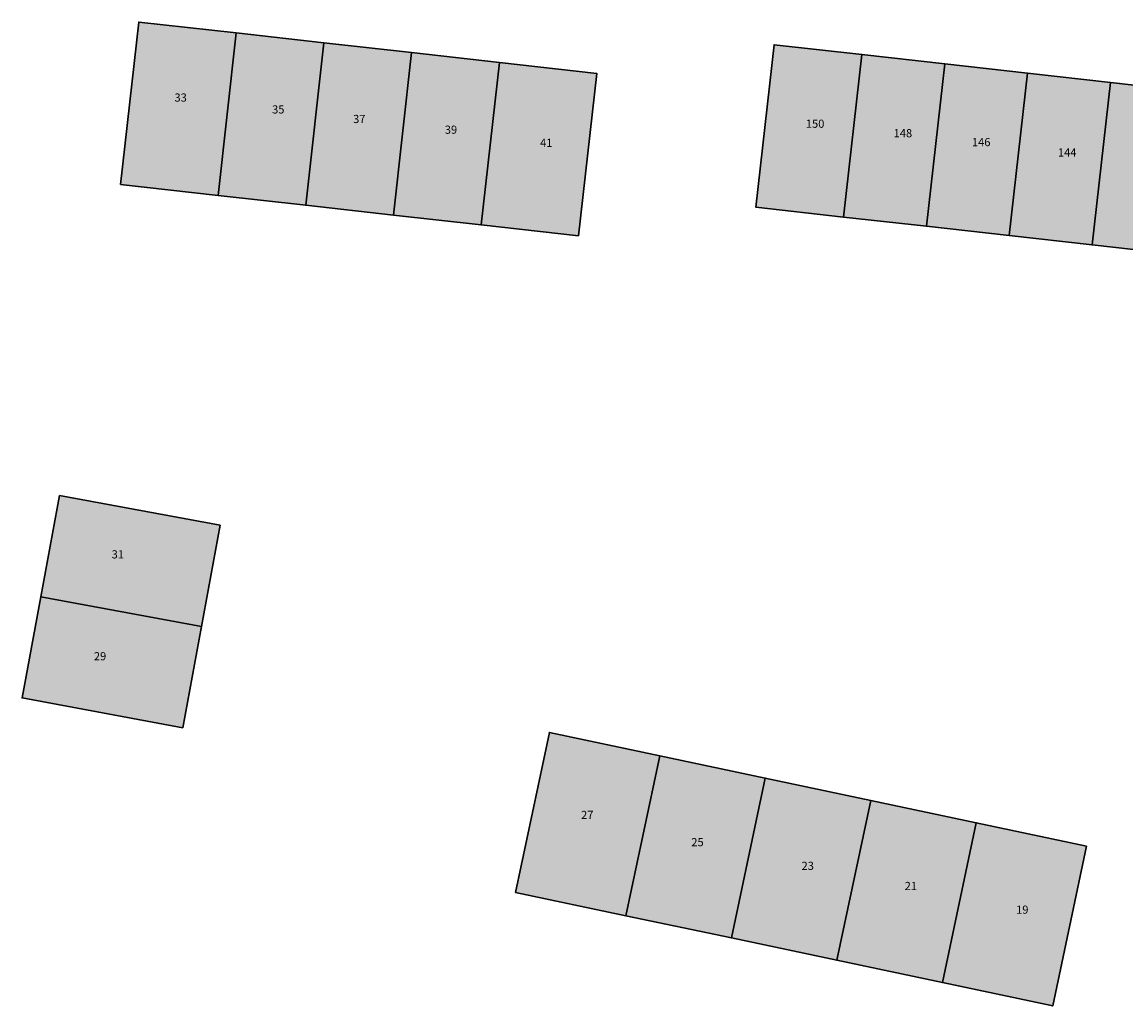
# Model space of a CAD drawing. Header units: metres. Extents: x 167440 to 167858, y 462545 to 462910.
# Tile 2 of 14: x 167522 to 167590, y 462561 to 462621. Entities that reach past the tile are written whole.
import ezdxf

# ---------------------------------------------------------------- set-up
doc = ezdxf.new("R2010")
doc.units = ezdxf.units.M
doc.header["$LTSCALE"] = 0.2
for name, color, linetype, lineweight in [('B-RO-OG-BEBOUWING_HUISNUMMER-T18', 10, 'Continuous', 18), ('B-RO-OG-BEBOUWING_WONINGBOUW-A', 254, 'Continuous', 18), ('B-RO-OG-BEBOUWING_WONINGBOUW-G', 5, 'Continuous', 18)]:
    doc.layers.add(name, color=color, linetype=linetype, lineweight=lineweight)
doc.styles.add('NLCS-ISO-M200-T25', font='NLCS-ISO.ttf', dxfattribs={"height": 0.5})

msp = doc.modelspace()

# ---------------------------------------------------------------- hatches: boundary and pattern name
at = {"layer": 'B-RO-OG-BEBOUWING_WONINGBOUW-A'}
h = msp.add_hatch(color=256, dxfattribs=at)
h.dxf.hatch_style = 1
h.paths.add_polyline_path([(167534.011, 462610.735), (167528.048, 462611.403), (167529.162, 462621.341), (167535.124, 462620.673)])
h = msp.add_hatch(color=256, dxfattribs=at)
h.dxf.hatch_style = 1
h.paths.add_polyline_path([(167540.491, 462620.072), (167535.124, 462620.673), (167534.011, 462610.735), (167539.377, 462610.134)])
h = msp.add_hatch(color=256, dxfattribs=at)
h.dxf.hatch_style = 1
h.paths.add_polyline_path([(167545.857, 462619.47), (167540.491, 462620.072), (167539.377, 462610.134), (167544.744, 462609.533)])
h = msp.add_hatch(color=256, dxfattribs=at)
h.dxf.hatch_style = 1
h.paths.add_polyline_path([(167572.291, 462609.41), (167566.925, 462610.011), (167568.038, 462619.949), (167573.405, 462619.348)])
h = msp.add_hatch(color=256, dxfattribs=at)
h.dxf.hatch_style = 1
h.paths.add_polyline_path([(167551.224, 462618.869), (167545.857, 462619.47), (167544.744, 462609.533), (167550.11, 462608.931)])
h = msp.add_hatch(color=256, dxfattribs=at)
h.dxf.hatch_style = 1
h.paths.add_polyline_path([(167577.36, 462608.842), (167572.291, 462609.41), (167573.405, 462619.348), (167578.473, 462618.78)])
h = msp.add_hatch(color=256, dxfattribs=at)
h.dxf.hatch_style = 1
h.paths.add_polyline_path([(167556.073, 462608.264), (167550.11, 462608.931), (167551.224, 462618.869), (167557.186, 462618.201)])
h = msp.add_hatch(color=256, dxfattribs=at)
h.dxf.hatch_style = 1
h.paths.add_polyline_path([(167582.428, 462608.275), (167577.36, 462608.842), (167578.473, 462618.78), (167583.541, 462618.213)])
h = msp.add_hatch(color=256, dxfattribs=at)
h.dxf.hatch_style = 1
h.paths.add_polyline_path([(167587.496, 462607.707), (167582.428, 462608.275), (167583.541, 462618.213), (167588.609, 462617.645)])
h = msp.add_hatch(color=256, dxfattribs=at)
h.dxf.hatch_style = 1
h.paths.add_polyline_path([(167592.565, 462607.139), (167587.496, 462607.707), (167588.609, 462617.645), (167593.678, 462617.077)])
h = msp.add_hatch(color=256, dxfattribs=at)
h.dxf.hatch_style = 1
h.paths.add_polyline_path([(167534.149, 462590.548), (167533.001, 462584.353), (167523.168, 462586.175), (167524.317, 462592.37)])
h = msp.add_hatch(color=256, dxfattribs=at)
h.dxf.hatch_style = 1
h.paths.add_polyline_path([(167531.853, 462578.159), (167533.001, 462584.353), (167523.168, 462586.175), (167522.02, 462579.981)])
h = msp.add_hatch(color=256, dxfattribs=at)
h.dxf.hatch_style = 1
h.paths.add_polyline_path([(167561.034, 462576.442), (167558.966, 462566.659), (167552.215, 462568.086), (167554.284, 462577.87)])
h = msp.add_hatch(color=256, dxfattribs=at)
h.dxf.hatch_style = 1
h.paths.add_polyline_path([(167567.492, 462575.077), (167565.423, 462565.294), (167558.966, 462566.659), (167561.034, 462576.442)])
h = msp.add_hatch(color=256, dxfattribs=at)
h.dxf.hatch_style = 1
h.paths.add_polyline_path([(167573.949, 462573.712), (167571.881, 462563.929), (167565.423, 462565.294), (167567.492, 462575.077)])
h = msp.add_hatch(color=256, dxfattribs=at)
h.dxf.hatch_style = 1
h.paths.add_polyline_path([(167580.406, 462572.347), (167578.338, 462562.563), (167571.881, 462563.929), (167573.949, 462573.712)])
h = msp.add_hatch(color=256, dxfattribs=at)
h.dxf.hatch_style = 1
h.paths.add_polyline_path([(167587.157, 462570.92), (167585.089, 462561.136), (167578.338, 462562.563), (167580.406, 462572.347)])

# ---------------------------------------------------------------- linework, layer by layer
at = {"layer": 'B-RO-OG-BEBOUWING_WONINGBOUW-G', "lineweight": 30}
for points in [[(167534.011, 462610.735), (167528.048, 462611.403), (167529.162, 462621.341), (167535.124, 462620.673)], [(167540.491, 462620.072), (167535.124, 462620.673), (167534.011, 462610.735), (167539.377, 462610.134)], [(167545.857, 462619.47), (167540.491, 462620.072), (167539.377, 462610.134), (167544.744, 462609.533)], [(167572.291, 462609.41), (167566.925, 462610.011), (167568.038, 462619.949), (167573.405, 462619.348)], [(167551.224, 462618.869), (167545.857, 462619.47), (167544.744, 462609.533), (167550.11, 462608.931)], [(167577.36, 462608.842), (167572.291, 462609.41), (167573.405, 462619.348), (167578.473, 462618.78)], [(167556.073, 462608.264), (167550.11, 462608.931), (167551.224, 462618.869), (167557.186, 462618.201)], [(167582.428, 462608.275), (167577.36, 462608.842), (167578.473, 462618.78), (167583.541, 462618.213)], [(167587.496, 462607.707), (167582.428, 462608.275), (167583.541, 462618.213), (167588.609, 462617.645)], [(167592.565, 462607.139), (167587.496, 462607.707), (167588.609, 462617.645), (167593.678, 462617.077)], [(167534.149, 462590.548), (167533.001, 462584.353), (167523.168, 462586.175), (167524.317, 462592.37)], [(167531.853, 462578.159), (167533.001, 462584.353), (167523.168, 462586.175), (167522.02, 462579.981)], [(167561.034, 462576.442), (167558.966, 462566.659), (167552.215, 462568.086), (167554.284, 462577.87)], [(167567.492, 462575.077), (167565.423, 462565.294), (167558.966, 462566.659), (167561.034, 462576.442)], [(167573.949, 462573.712), (167571.881, 462563.929), (167565.423, 462565.294), (167567.492, 462575.077)], [(167580.406, 462572.347), (167578.338, 462562.563), (167571.881, 462563.929), (167573.949, 462573.712)], [(167587.157, 462570.92), (167585.089, 462561.136), (167578.338, 462562.563), (167580.406, 462572.347)]]:
    msp.add_lwpolyline(points, close=True, dxfattribs=at)

# ---------------------------------------------------------------- texts
at = {"layer": 'B-RO-OG-BEBOUWING_HUISNUMMER-T18', "char_height": 0.5, "attachment_point": 1, "style": 'NLCS-ISO-M200-T25'}
for s, insert in [('33', (167531.344, 462616.973)), ('35', (167537.319, 462616.245)), ('37', (167542.274, 462615.662)), ('150', (167569.977, 462615.371)), ('39', (167547.885, 462615.007)), ('148', (167575.348, 462614.792)), ('41', (167553.714, 462614.206)), ('146', (167580.138, 462614.245)), ('144', (167585.401, 462613.614)), ('31', (167527.501, 462589.02)), ('29', (167526.413, 462582.787)), ('27', (167556.223, 462573.075)), ('25', (167562.969, 462571.408)), ('23', (167569.713, 462569.959)), ('21', (167576.024, 462568.727)), ('19', (167582.842, 462567.277))]:
    msp.add_mtext_dynamic_manual_height_columns(s, width=3.77876, gutter_width=2.5, heights=[0], dxfattribs=dict(at, insert=insert))

doc.saveas('drawing.dxf')
